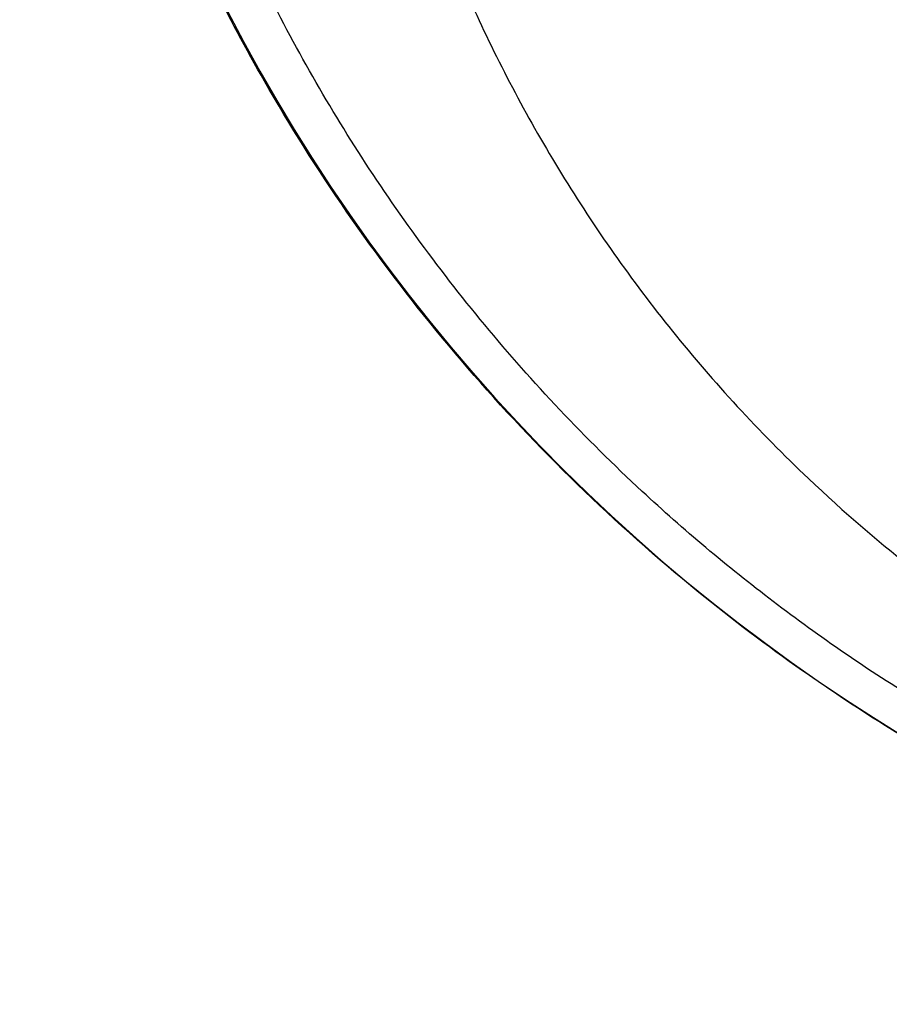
# Model space of a CAD drawing. Header units: millimetres. Extents: x 102 to 476, y 9 to 282.
# Tile 1 of 8: x 102 to 112, y 48 to 59. Entities that reach past the tile are written whole.
import ezdxf

# ---------------------------------------------------------------- set-up
doc = ezdxf.new("R2010")
doc.units = ezdxf.units.MM

msp = doc.modelspace()

# ---------------------------------------------------------------- linework, layer by layer
at = {"color": 7, "linetype": 'Continuous', "lineweight": 25}
msp.add_arc((122.116, 67.979), 19.981, 203.0461, 270.0024, dxfattribs=at)
for points, knots in [([(122.116, 47.995), (121.567, 48.008), (120.46, 48.035), (118.521, 48.285), (116.325, 48.795), (114.298, 49.551), (112.685, 50.338), (111.004, 51.317), (109.371, 52.525), (107.838, 53.955), (106.672, 55.249), (105.642, 56.612), (104.608, 58.255), (103.655, 60.181), (102.862, 62.416), (102.34, 64.717), (102.095, 67.034), (102.118, 69.327), (102.399, 71.601), (102.95, 73.872), (103.717, 75.93), (104.623, 77.748), (105.613, 79.347), (106.791, 80.897), (108.032, 82.231), (109.269, 83.347), (110.461, 84.272), (111.765, 85.132), (113.336, 85.998), (115.217, 86.814), (117.411, 87.477), (119.734, 87.912), (121.315, 87.967), (122.116, 87.995)], [0, 0, 0, 0, 0.021606, 0.043506, 0.077327, 0.112101, 0.133202, 0.154308, 0.197615, 0.225745, 0.253881, 0.282722, 0.311567, 0.353685, 0.395811, 0.439303, 0.482798, 0.524568, 0.566338, 0.609298, 0.652252, 0.684247, 0.716237, 0.749059, 0.781872, 0.804839, 0.827803, 0.851362, 0.874916, 0.906078, 0.937867, 0.968522, 1, 1, 1, 1]), ([(122.116, 48.406), (122.116, 48.406), (121.365, 48.406), (119.859, 48.495), (117.661, 48.876), (115.57, 49.492), (113.635, 50.298), (111.871, 51.266), (110.281, 52.36), (108.667, 53.72), (107.113, 55.374), (105.701, 57.324), (104.453, 59.593), (103.475, 62.181), (102.875, 65.065), (102.724, 67.991), (103.024, 70.922), (103.789, 73.824), (104.896, 76.336), (106.196, 78.452), (107.554, 80.192), (109.036, 81.694), (110.583, 82.96), (112.136, 84.005), (113.958, 84.99), (116.081, 85.845), (118.271, 86.417), (120.303, 86.718), (121.512, 86.752), (122.116, 86.769)], [0, 0, 0, 0, 0.000001, 0.030927, 0.061862, 0.09263, 0.123414, 0.153374, 0.183442, 0.213439, 0.255122, 0.296967, 0.338711, 0.394465, 0.45043, 0.506231, 0.56312, 0.620181, 0.677024, 0.715365, 0.753783, 0.792078, 0.821285, 0.850555, 0.879725, 0.915023, 0.95029, 0.975147, 1, 1, 1, 1]), ([(122.116, 82.491), (121.639, 82.479), (120.684, 82.453), (119.059, 82.225), (117.291, 81.785), (115.274, 81.01), (113.302, 79.926), (111.509, 78.583), (110.02, 77.141), (108.799, 75.648), (107.61, 73.81), (106.578, 71.606), (105.843, 69.043), (105.522, 66.451), (105.601, 63.863), (106.081, 61.308), (106.901, 59.022), (107.959, 57.023), (109.163, 55.307), (110.496, 53.853), (111.883, 52.657), (113.249, 51.697), (114.77, 50.847), (116.444, 50.136), (118.25, 49.597), (120.157, 49.248), (121.463, 49.202), (122.116, 49.18)], [0, 0, 0, 0, 0.0220642, 0.0441323, 0.0763864, 0.1086752, 0.1507702, 0.1929252, 0.2314384, 0.2700753, 0.3086398, 0.3674616, 0.4265056, 0.4853848, 0.5434577, 0.6016887, 0.6597179, 0.7026084, 0.7455914, 0.7884145, 0.818586, 0.8488242, 0.8789485, 0.9093199, 0.9396697, 0.9698409, 1, 1, 1, 1])]:
    msp.add_open_spline(points, degree=3, knots=knots, dxfattribs=at)

doc.saveas('drawing.dxf')
